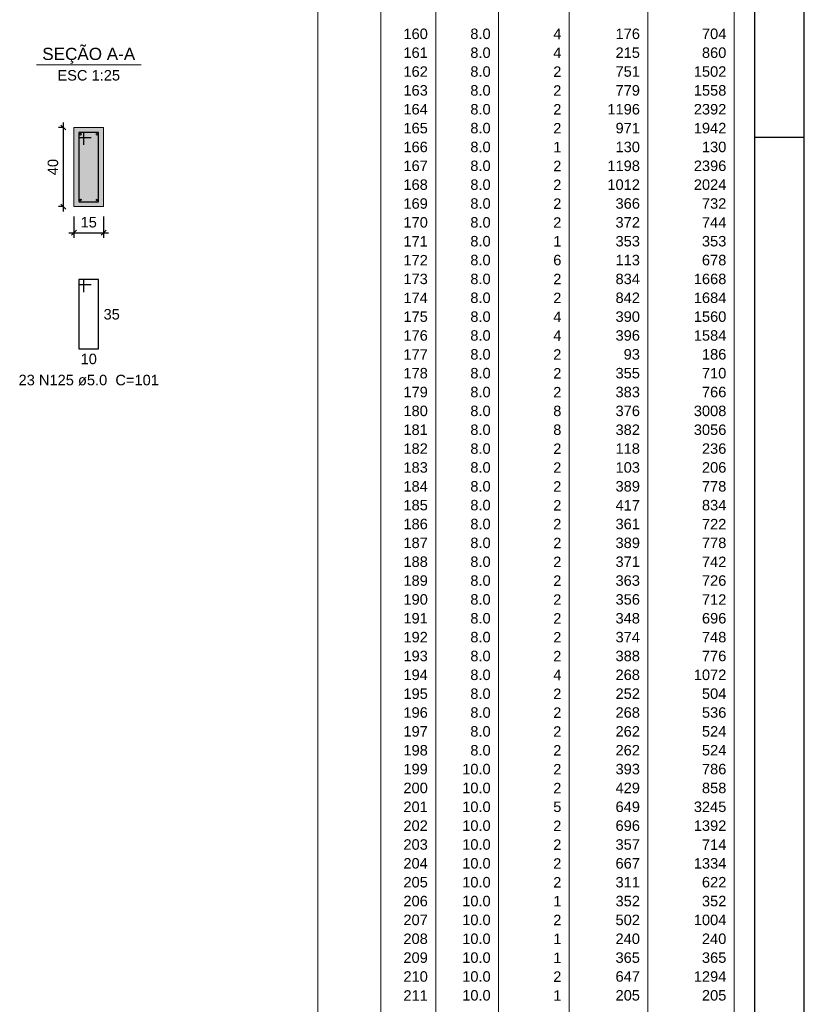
# Model space of a CAD drawing. Header units: millimetres. Extents: x 0 to 119, y 0 to 84.
# Tile 27 of 30: x 103 to 119, y 42 to 62. Entities that reach past the tile are written whole.
import ezdxf

# ---------------------------------------------------------------- set-up
doc = ezdxf.new("R2010")
doc.units = ezdxf.units.MM
doc.header["$MEASUREMENT"] = 0
doc.linetypes.add('NULL', pattern=[0])
doc.layers.get('0').update_dxf_attribs({"lineweight": 18})
for name, color, linetype, lineweight in [('Descrição da armadura', 7, 'Continuous', 0), ('DT-Barras na forma', 2, 'Continuous', 30), ('DT-Barras no corte', 5, 'Continuous', 5), ('DT-Barras rebatidas', 2, 'Continuous', 30), ('DT-Cotas', 9, 'Continuous', 5), ('DT-Forma', 5, 'Continuous', 5), ('DT-Hachura seção vigas', 254, 'Continuous', 5), ('DT-Relação do aço', 9, 'Continuous', 5), ('DT-Textos', 7, 'Continuous', 5), ('Textos armaduras', 7, 'Continuous', 0)]:
    doc.layers.add(name, color=color, linetype=linetype, lineweight=lineweight)
doc.layers.add('SEDUC_MARF', color=1, linetype='Continuous')
doc.layers.add('SEDUC_MARGG', color=7, linetype='Continuous')
doc.styles.add('Arial', font='txt')
doc.dimstyles.new('UM_25.000000', dxfattribs={"dimtxt": 0.18, "dimasz": 0.1, "dimexe": 0.1, "dimexo": 0.2, "dimgap": 0, "dimtad": 1, "dimtih": 1, "dimtoh": 1, "dimdec": 1, "dimlfac": 25, "dimzin": 0, "dimdsep": 46, "dimtxsty": 'Standard', "dimcen": 0.09, "dimdle": 0.1, "dimadec": 1, "dimazin": 2, "dimtfac": 1, "dimtdec": 4, "dimtofl": 0, "dimtmove": 0, "dimatfit": 3, "dimfxl": 1, "dimtolj": 1, "dimarcsym": 0})

# ---------------------------------------------------------------- blocks, each defined once
blk = doc.blocks.new('_Oblique')
at = {"color": 0, "linetype": 'ByBlock', "lineweight": -2}
blk.add_line((-0.5, -0.5), (0.5, 0.5), dxfattribs=at)
blk = doc.blocks.new('*D146')
at = {"layer": 'Defpoints', "color": 0}
for p in [(103.919, 59.598), (104.13, 59.598), (104.13, 57.998)]:
    blk.add_point(p, dxfattribs=at)
at = {"layer": 'DT-Cotas', "color": 0, "lineweight": -2}
for p, q in [((103.93, 59.598), (103.819, 59.598)), ((103.919, 57.898), (103.919, 59.698)), ((103.93, 57.998), (103.819, 57.998))]:
    blk.add_line(p, q, dxfattribs=at)
at = {"layer": 'DT-Cotas', "color": 0, "lineweight": -2, "xscale": 0.1, "yscale": 0.1, "zscale": 0.1}
for p, rotation in [((103.919, 59.598), 90), ((103.919, 57.998), 270)]:
    blk.add_blockref('_Oblique', p, dxfattribs=dict(at, rotation=rotation))
at = {"layer": 'DT-Cotas', "color": 7, "insert": (103.707, 58.798), "char_height": 0.2118, "attachment_point": 5, "rotation": 90, "style": 'Arial'}
blk.add_mtext('\\A1;40', dxfattribs=at)
blk = doc.blocks.new('*D147')
at = {"layer": 'Defpoints', "color": 0}
for p in [(104.13, 57.998), (104.73, 57.998), (104.73, 57.469)]:
    blk.add_point(p, dxfattribs=at)
at = {"layer": 'DT-Cotas', "color": 0, "lineweight": -2}
for p, q in [((104.13, 57.798), (104.13, 57.369)), ((104.73, 57.798), (104.73, 57.369)), ((104.03, 57.469), (104.83, 57.469))]:
    blk.add_line(p, q, dxfattribs=at)
at = {"layer": 'DT-Cotas', "color": 0, "lineweight": -2, "xscale": 0.1, "yscale": 0.1, "zscale": 0.1, "rotation": 180}
blk.add_blockref('_Oblique', (104.13, 57.469), dxfattribs=at)
at = {"layer": 'DT-Cotas', "color": 0, "lineweight": -2, "xscale": 0.1, "yscale": 0.1, "zscale": 0.1}
blk.add_blockref('_Oblique', (104.73, 57.469), dxfattribs=at)
at = {"layer": 'DT-Cotas', "color": 7, "insert": (104.43, 57.681), "char_height": 0.2118, "attachment_point": 5, "rotation": 0.0057, "style": 'Arial'}
blk.add_mtext('\\A1;15', dxfattribs=at)

msp = doc.modelspace()

# ---------------------------------------------------------------- hatches: boundary and pattern name
at = {"layer": 'DT-Hachura seção vigas', "linetype": 'Continuous'}
msp.add_hatch(color=254, dxfattribs=at).paths.add_polyline_path([(104.1303, 57.9983), (104.1303, 57.9983), (104.7303, 57.9983), (104.7303, 59.5983), (104.1303, 59.5983), (104.1303, 57.9983)])

# ---------------------------------------------------------------- linework, layer by layer
at = {"layer": 'DT-Barras na forma'}
for p, q in [((104.3303, 59.4983), (104.2303, 59.4983)), ((104.2303, 59.4983), (104.2303, 58.0983)), ((104.6303, 59.4983), (104.2303, 59.4983)), ((104.2303, 59.4983), (104.2303, 59.3983)), ((104.2303, 59.3983), (104.4803, 59.3983)), ((104.3303, 59.2483), (104.3303, 59.4983)), ((104.6303, 58.0983), (104.6303, 59.4983)), ((104.2303, 58.0983), (104.6303, 58.0983))]:
    msp.add_line(p, q, dxfattribs=at)
at = {"layer": 'DT-Barras no corte'}
for centre in [(104.2663, 59.4623), (104.5943, 59.4623), (104.2663, 58.1343), (104.5943, 58.1343)]:
    msp.add_circle(centre, 0.016, dxfattribs=at)
at = {"layer": 'DT-Barras rebatidas'}
msp.add_lwpolyline([(104.3303, 56.2716), (104.3303, 56.5216), (104.2303, 56.5216), (104.2303, 55.1216), (104.6303, 55.1216), (104.6303, 56.5216), (104.2303, 56.5216), (104.2303, 56.4216), (104.4803, 56.4216)], dxfattribs=at)
at = {"layer": 'DT-Forma'}
for p, q in [((104.7303, 59.5983), (104.1303, 59.5983)), ((104.1303, 59.5983), (104.1303, 57.9983)), ((104.7303, 57.9983), (104.7303, 59.5983)), ((104.1303, 57.9983), (104.7303, 57.9983))]:
    msp.add_line(p, q, dxfattribs=at)
at = {"layer": 'DT-Relação do aço', "linetype": 'Continuous'}
for p, q in [((109.0634, 75.0387), (109.0634, 25.0963)), ((110.3342, 75.0387), (110.3342, 25.0963)), ((111.4462, 75.0387), (111.4462, 25.0963)), ((112.7169, 75.0387), (112.7169, 25.0963)), ((114.1466, 75.0387), (114.1466, 25.0963)), ((115.7351, 75.0387), (115.7351, 25.0963)), ((117.4825, 75.0387), (117.4825, 25.0963))]:
    msp.add_line(p, q, dxfattribs=at)
at = {"layer": 'DT-Textos'}
msp.add_line((103.3713, 60.8632), (105.4893, 60.8632), dxfattribs=at)
at = {"layer": 'SEDUC_MARF'}
msp.add_line((117.9, 59.4), (118.9, 59.4), dxfattribs=at)
msp.add_lwpolyline([(118.9, 84.1), (0, 84.1), (0, 0), (118.9, 0)], close=True, dxfattribs=at)
at = {"layer": 'SEDUC_MARGG'}
msp.add_lwpolyline([(2.5, 1), (117.9, 1), (117.9, 83.1), (2.5, 83.1), (2.5, 1)], dxfattribs=at)

# ---------------------------------------------------------------- texts
at = {"layer": 'Descrição da armadura', "linetype": 'NULL', "insert": (104.4305, 54.3802), "char_height": 0.2118, "width": 5.562109, "attachment_point": 8, "line_spacing_factor": 0.9, "style": 'Arial'}
msp.add_mtext('23 N125 ø5.0  C=101', dxfattribs=at)
at = {"layer": 'DT-Relação do aço', "color": 7, "linetype": 'NULL', "char_height": 0.2118, "attachment_point": 9, "line_spacing_factor": 0.9, "style": 'Arial'}
for s, insert, width in [('160', (111.2873, 61.384), 0.967705), ('8.0', (112.5581, 61.384), 0.806279), ('4', (113.9878, 61.384), 0.322568), ('176', (115.5763, 61.384), 0.967705), ('704', (117.3236, 61.384), 0.967705), ('161', (111.2873, 61.0028), 0.967705), ('8.0', (112.5581, 61.0028), 0.806279), ('4', (113.9878, 61.0028), 0.322568), ('215', (115.5763, 61.0028), 0.967705), ('860', (117.3236, 61.0028), 0.967705), ('162', (111.2873, 60.6215), 0.967705), ('8.0', (112.5581, 60.6215), 0.806279), ('2', (113.9878, 60.6215), 0.322568), ('751', (115.5763, 60.6215), 0.967705), ('1502', (117.3236, 60.6215), 1.290273), ('163', (111.2873, 60.2403), 0.967705), ('8.0', (112.5581, 60.2403), 0.806279), ('2', (113.9878, 60.2403), 0.322568), ('779', (115.5763, 60.2403), 0.967705), ('1558', (117.3236, 60.2403), 1.290273), ('164', (111.2873, 59.859), 0.967705), ('8.0', (112.5581, 59.859), 0.806279), ('2', (113.9878, 59.859), 0.322568), ('1196', (115.5763, 59.859), 1.290273), ('2392', (117.3236, 59.859), 1.290273), ('165', (111.2873, 59.4778), 0.967705), ('8.0', (112.5581, 59.4778), 0.806279), ('2', (113.9878, 59.4778), 0.322568), ('971', (115.5763, 59.4778), 0.967705), ('1942', (117.3236, 59.4778), 1.290273), ('166', (111.2873, 59.0966), 0.967705), ('8.0', (112.5581, 59.0966), 0.806279), ('1', (113.9878, 59.0966), 0.322568), ('130', (115.5763, 59.0966), 0.967705), ('130', (117.3236, 59.0966), 0.967705), ('167', (111.2873, 58.7153), 0.967705), ('8.0', (112.5581, 58.7153), 0.806279), ('2', (113.9878, 58.7153), 0.322568), ('1198', (115.5763, 58.7153), 1.290273), ('2396', (117.3236, 58.7153), 1.290273), ('168', (111.2873, 58.3341), 0.967705), ('8.0', (112.5581, 58.3341), 0.806279), ('2', (113.9878, 58.3341), 0.322568), ('1012', (115.5763, 58.3341), 1.290273), ('2024', (117.3236, 58.3341), 1.290273), ('169', (111.2873, 57.9528), 0.967705), ('8.0', (112.5581, 57.9528), 0.806279), ('2', (113.9878, 57.9528), 0.322568), ('366', (115.5763, 57.9528), 0.967705), ('732', (117.3236, 57.9528), 0.967705), ('170', (111.2873, 57.5716), 0.967705), ('8.0', (112.5581, 57.5716), 0.806279), ('2', (113.9878, 57.5716), 0.322568), ('372', (115.5763, 57.5716), 0.967705), ('744', (117.3236, 57.5716), 0.967705), ('171', (111.2873, 57.1904), 0.967705), ('8.0', (112.5581, 57.1904), 0.806279), ('1', (113.9878, 57.1904), 0.322568), ('353', (115.5763, 57.1904), 0.967705), ('353', (117.3236, 57.1904), 0.967705), ('172', (111.2873, 56.8091), 0.967705), ('8.0', (112.5581, 56.8091), 0.806279), ('6', (113.9878, 56.8091), 0.322568), ('113', (115.5763, 56.8091), 0.967705), ('678', (117.3236, 56.8091), 0.967705), ('173', (111.2873, 56.4279), 0.967705), ('8.0', (112.5581, 56.4279), 0.806279), ('2', (113.9878, 56.4279), 0.322568), ('834', (115.5763, 56.4279), 0.967705), ('1668', (117.3236, 56.4279), 1.290273), ('174', (111.2873, 56.0466), 0.967705), ('8.0', (112.5581, 56.0466), 0.806279), ('2', (113.9878, 56.0466), 0.322568), ('842', (115.5763, 56.0466), 0.967705), ('1684', (117.3236, 56.0466), 1.290273), ('175', (111.2873, 55.6654), 0.967705), ('8.0', (112.5581, 55.6654), 0.806279), ('4', (113.9878, 55.6654), 0.322568), ('390', (115.5763, 55.6654), 0.967705), ('1560', (117.3236, 55.6654), 1.290273), ('176', (111.2873, 55.2842), 0.967705), ('8.0', (112.5581, 55.2842), 0.806279), ('4', (113.9878, 55.2842), 0.322568), ('396', (115.5763, 55.2842), 0.967705), ('1584', (117.3236, 55.2842), 1.290273), ('177', (111.2873, 54.9029), 0.967705), ('8.0', (112.5581, 54.9029), 0.806279), ('2', (113.9878, 54.9029), 0.322568), ('93', (115.5763, 54.9029), 0.645137), ('186', (117.3236, 54.9029), 0.967705), ('178', (111.2873, 54.5217), 0.967705), ('8.0', (112.5581, 54.5217), 0.806279), ('2', (113.9878, 54.5217), 0.322568), ('355', (115.5763, 54.5217), 0.967705), ('710', (117.3236, 54.5217), 0.967705), ('179', (111.2873, 54.1404), 0.967705), ('8.0', (112.5581, 54.1404), 0.806279), ('2', (113.9878, 54.1404), 0.322568), ('383', (115.5763, 54.1404), 0.967705), ('766', (117.3236, 54.1404), 0.967705), ('180', (111.2873, 53.7592), 0.967705), ('8.0', (112.5581, 53.7592), 0.806279), ('8', (113.9878, 53.7592), 0.322568), ('376', (115.5763, 53.7592), 0.967705), ('3008', (117.3236, 53.7592), 1.290273), ('181', (111.2873, 53.378), 0.967705), ('8.0', (112.5581, 53.378), 0.806279), ('8', (113.9878, 53.378), 0.322568), ('382', (115.5763, 53.378), 0.967705), ('3056', (117.3236, 53.378), 1.290273), ('182', (111.2873, 52.9967), 0.967705), ('8.0', (112.5581, 52.9967), 0.806279), ('2', (113.9878, 52.9967), 0.322568), ('118', (115.5763, 52.9967), 0.967705), ('236', (117.3236, 52.9967), 0.967705), ('183', (111.2873, 52.6155), 0.967705), ('8.0', (112.5581, 52.6155), 0.806279), ('2', (113.9878, 52.6155), 0.322568), ('103', (115.5763, 52.6155), 0.967705), ('206', (117.3236, 52.6155), 0.967705), ('184', (111.2873, 52.2342), 0.967705), ('8.0', (112.5581, 52.2342), 0.806279), ('2', (113.9878, 52.2342), 0.322568), ('389', (115.5763, 52.2342), 0.967705), ('778', (117.3236, 52.2342), 0.967705), ('185', (111.2873, 51.853), 0.967705), ('8.0', (112.5581, 51.853), 0.806279), ('2', (113.9878, 51.853), 0.322568), ('417', (115.5763, 51.853), 0.967705), ('834', (117.3236, 51.853), 0.967705), ('186', (111.2873, 51.4718), 0.967705), ('8.0', (112.5581, 51.4718), 0.806279), ('2', (113.9878, 51.4718), 0.322568), ('361', (115.5763, 51.4718), 0.967705), ('722', (117.3236, 51.4718), 0.967705), ('187', (111.2873, 51.0905), 0.967705), ('8.0', (112.5581, 51.0905), 0.806279), ('2', (113.9878, 51.0905), 0.322568), ('389', (115.5763, 51.0905), 0.967705), ('778', (117.3236, 51.0905), 0.967705), ('188', (111.2873, 50.7093), 0.967705), ('8.0', (112.5581, 50.7093), 0.806279), ('2', (113.9878, 50.7093), 0.322568), ('371', (115.5763, 50.7093), 0.967705), ('742', (117.3236, 50.7093), 0.967705), ('189', (111.2873, 50.328), 0.967705), ('8.0', (112.5581, 50.328), 0.806279), ('2', (113.9878, 50.328), 0.322568), ('363', (115.5763, 50.328), 0.967705), ('726', (117.3236, 50.328), 0.967705), ('190', (111.2873, 49.9468), 0.967705), ('8.0', (112.5581, 49.9468), 0.806279), ('2', (113.9878, 49.9468), 0.322568), ('356', (115.5763, 49.9468), 0.967705), ('712', (117.3236, 49.9468), 0.967705), ('191', (111.2873, 49.5656), 0.967705), ('8.0', (112.5581, 49.5656), 0.806279), ('2', (113.9878, 49.5656), 0.322568), ('348', (115.5763, 49.5656), 0.967705), ('696', (117.3236, 49.5656), 0.967705), ('192', (111.2873, 49.1843), 0.967705), ('8.0', (112.5581, 49.1843), 0.806279), ('2', (113.9878, 49.1843), 0.322568), ('374', (115.5763, 49.1843), 0.967705), ('748', (117.3236, 49.1843), 0.967705), ('193', (111.2873, 48.8031), 0.967705), ('8.0', (112.5581, 48.8031), 0.806279), ('2', (113.9878, 48.8031), 0.322568), ('388', (115.5763, 48.8031), 0.967705), ('776', (117.3236, 48.8031), 0.967705), ('194', (111.2873, 48.4218), 0.967705), ('8.0', (112.5581, 48.4218), 0.806279), ('4', (113.9878, 48.4218), 0.322568), ('268', (115.5763, 48.4218), 0.967705), ('1072', (117.3236, 48.4218), 1.290273), ('195', (111.2873, 48.0406), 0.967705), ('8.0', (112.5581, 48.0406), 0.806279), ('2', (113.9878, 48.0406), 0.322568), ('252', (115.5763, 48.0406), 0.967705), ('504', (117.3236, 48.0406), 0.967705), ('196', (111.2873, 47.6594), 0.967705), ('8.0', (112.5581, 47.6594), 0.806279), ('2', (113.9878, 47.6594), 0.322568), ('268', (115.5763, 47.6594), 0.967705), ('536', (117.3236, 47.6594), 0.967705), ('197', (111.2873, 47.2781), 0.967705), ('8.0', (112.5581, 47.2781), 0.806279), ('2', (113.9878, 47.2781), 0.322568), ('262', (115.5763, 47.2781), 0.967705), ('524', (117.3236, 47.2781), 0.967705), ('198', (111.2873, 46.8969), 0.967705), ('8.0', (112.5581, 46.8969), 0.806279), ('2', (113.9878, 46.8969), 0.322568), ('262', (115.5763, 46.8969), 0.967705), ('524', (117.3236, 46.8969), 0.967705), ('199', (111.2873, 46.5156), 0.967705), ('10.0', (112.5581, 46.5156), 1.128848), ('2', (113.9878, 46.5156), 0.322568), ('393', (115.5763, 46.5156), 0.967705), ('786', (117.3236, 46.5156), 0.967705), ('200', (111.2873, 46.1344), 0.967705), ('10.0', (112.5581, 46.1344), 1.128848), ('2', (113.9878, 46.1344), 0.322568), ('429', (115.5763, 46.1344), 0.967705), ('858', (117.3236, 46.1344), 0.967705), ('201', (111.2873, 45.7532), 0.967705), ('10.0', (112.5581, 45.7532), 1.128848), ('5', (113.9878, 45.7532), 0.322568), ('649', (115.5763, 45.7532), 0.967705), ('3245', (117.3236, 45.7532), 1.290273), ('202', (111.2873, 45.3719), 0.967705), ('10.0', (112.5581, 45.3719), 1.128848), ('2', (113.9878, 45.3719), 0.322568), ('696', (115.5763, 45.3719), 0.967705), ('1392', (117.3236, 45.3719), 1.290273), ('203', (111.2873, 44.9907), 0.967705), ('10.0', (112.5581, 44.9907), 1.128848), ('2', (113.9878, 44.9907), 0.322568), ('357', (115.5763, 44.9907), 0.967705), ('714', (117.3236, 44.9907), 0.967705), ('204', (111.2873, 44.6094), 0.967705), ('10.0', (112.5581, 44.6094), 1.128848), ('2', (113.9878, 44.6094), 0.322568), ('667', (115.5763, 44.6094), 0.967705), ('1334', (117.3236, 44.6094), 1.290273), ('205', (111.2873, 44.2282), 0.967705), ('10.0', (112.5581, 44.2282), 1.128848), ('2', (113.9878, 44.2282), 0.322568), ('311', (115.5763, 44.2282), 0.967705), ('622', (117.3236, 44.2282), 0.967705), ('206', (111.2873, 43.847), 0.967705), ('10.0', (112.5581, 43.847), 1.128848), ('1', (113.9878, 43.847), 0.322568), ('352', (115.5763, 43.847), 0.967705), ('352', (117.3236, 43.847), 0.967705), ('207', (111.2873, 43.4657), 0.967705), ('10.0', (112.5581, 43.4657), 1.128848), ('2', (113.9878, 43.4657), 0.322568), ('502', (115.5763, 43.4657), 0.967705), ('1004', (117.3236, 43.4657), 1.290273), ('208', (111.2873, 43.0845), 0.967705), ('10.0', (112.5581, 43.0845), 1.128848), ('1', (113.9878, 43.0845), 0.322568), ('240', (115.5763, 43.0845), 0.967705), ('240', (117.3236, 43.0845), 0.967705), ('209', (111.2873, 42.7032), 0.967705), ('10.0', (112.5581, 42.7032), 1.128848), ('1', (113.9878, 42.7032), 0.322568), ('365', (115.5763, 42.7032), 0.967705), ('365', (117.3236, 42.7032), 0.967705), ('210', (111.2873, 42.322), 0.967705), ('10.0', (112.5581, 42.322), 1.128848), ('2', (113.9878, 42.322), 0.322568), ('647', (115.5763, 42.322), 0.967705), ('1294', (117.3236, 42.322), 1.290273), ('211', (111.2873, 41.9408), 0.967705), ('10.0', (112.5581, 41.9408), 1.128848), ('1', (113.9878, 41.9408), 0.322568), ('205', (115.5763, 41.9408), 0.967705), ('205', (117.3236, 41.9408), 0.967705)]:
    msp.add_mtext(s, dxfattribs=dict(at, insert=insert, width=width))
at = {"layer": 'DT-Textos', "linetype": 'NULL', "attachment_point": 8, "line_spacing_factor": 0.798, "style": 'Arial'}
for s, insert, char_height, width in [('SEÇÃO A-A', (104.4305, 60.8873), 0.2471, 3.812061), ('ESC 1:25', (104.4305, 60.5452), 0.2118, 2.482559)]:
    msp.add_mtext(s, dxfattribs=dict(at, insert=insert, char_height=char_height, width=width))
at = {"layer": 'Textos armaduras', "linetype": 'NULL', "char_height": 0.2118, "width": 1.045137, "line_spacing_factor": 0.9, "style": 'Arial'}
for s, insert, attachment_point in [('35', (104.7303, 55.9275), 1), ('10', (104.4303, 55.0243), 2)]:
    msp.add_mtext(s, dxfattribs=dict(at, insert=insert, attachment_point=attachment_point))

# ---------------------------------------------------------------- dimensions: what is measured, and where the dimension line sits
at = {"layer": 'DT-Cotas'}
dim = msp.add_linear_dim(base=(103.9185, 59.5983), p1=(104.1303, 57.9983), p2=(104.1303, 59.5983), angle=90, dimstyle='UM_25.000000', override={"dimtxt": 0.2118, "dimasz": 0.1, "dimexe": 0.1, "dimexo": 0.2, "dimtad": 1, "dimtih": 0, "dimtoh": 0, "dimdec": 1, "dimlfac": 25, "dimzin": 8, "dimtxsty": 'Arial', "dimblk": 'Oblique', "dimblk1": 'Oblique', "dimblk2": 'Oblique', "dimsah": 1, "dimdle": 0.1, "dimse1": 0, "dimse2": 0, "dimclrt": 7, "dimadec": 1, "dimazin": 3, "dimtmove": 2, "dimldrblk": 'Oblique'}, dxfattribs=at)
dim.commit()
dim.dimension.update_dxf_attribs({"geometry": '*D146', "text_midpoint": (103.7067, 58.7983), "dimtype": 160, "text_rotation": 90})
dim = msp.add_linear_dim(base=(104.7303, 57.4688), p1=(104.1303, 57.9983), p2=(104.7303, 57.9983), dimstyle='UM_25.000000', override={"dimtxt": 0.2118, "dimasz": 0.1, "dimexe": 0.1, "dimexo": 0.2, "dimtad": 1, "dimtih": 0, "dimtoh": 0, "dimdec": 1, "dimlfac": 25, "dimzin": 8, "dimtxsty": 'Arial', "dimblk": 'Oblique', "dimblk1": 'Oblique', "dimblk2": 'Oblique', "dimsah": 1, "dimdle": 0.1, "dimse1": 0, "dimse2": 0, "dimclrt": 7, "dimadec": 1, "dimazin": 3, "dimtmove": 2, "dimldrblk": 'Oblique'}, dxfattribs=at)
dim.commit()
dim.dimension.update_dxf_attribs({"geometry": '*D147', "text_midpoint": (104.4303, 57.6806), "dimtype": 160, "text_rotation": 0.00573})

doc.saveas('drawing.dxf')
